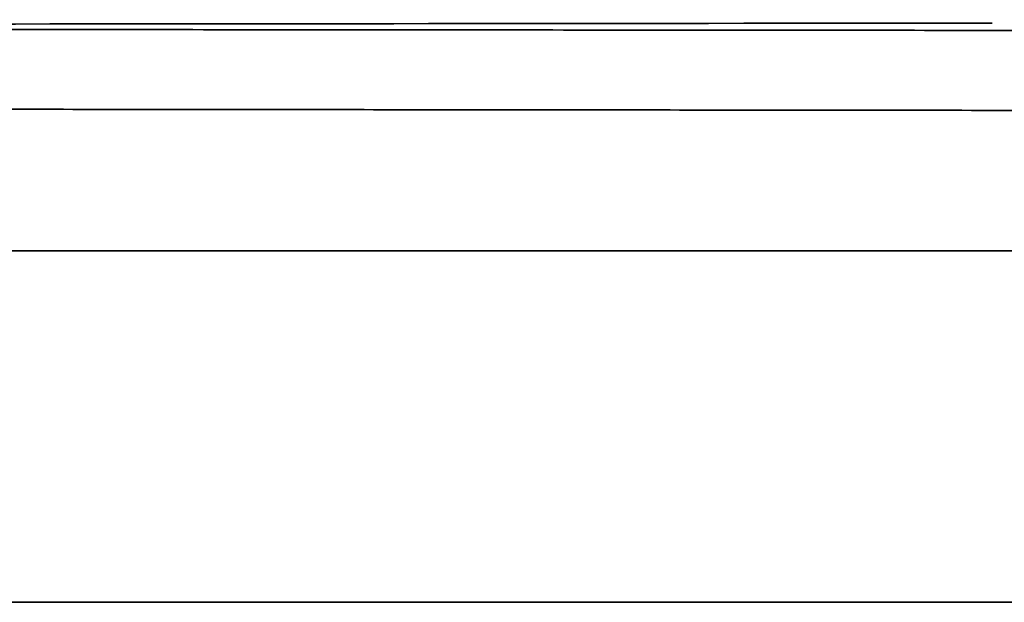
# Model space of a CAD drawing. Header units: millimetres. Extents: x -53858 to 733, y -20463 to 1307.
# Tile 147 of 256: x -51914.473 to -51913.914, y -15909.132 to -15908.801. Entities that reach past the tile are written whole.
import ezdxf

# ---------------------------------------------------------------- set-up
doc = ezdxf.new("R2010")
doc.units = ezdxf.units.MM
doc.layers.add('_HVAC_urzadzenia', color=251, linetype='Continuous', lineweight=35)

# ---------------------------------------------------------------- blocks, each defined once
blk = doc.blocks.new('A$C41852E73')
at = {"linetype": 'Continuous'}
for p, q in [((50.57888, 5.89214), (37.79629, 5.89214)), ((50.84394, 5.69246), (39.72438, 5.69246))]:
    blk.add_line(p, q, dxfattribs=at)
for points, knots in [([(36.27785, 6.02353), (36.39379, 6.02313), (36.53761, 6.0228), (37.1347, 6.02173), (37.7147, 6.02114), (39.11566, 6.02057), (39.8919, 6.02056), (40.75656, 6.02163)], [0, 0, 0, 0, 0.171761, 0.171761, 0.600269, 0.600269, 1, 1, 1, 1]), ([(36.28527, 6.0232), (36.29637, 6.02317), (36.32928, 6.02309), (36.38709, 6.02296), (36.46091, 6.0228), (36.53983, 6.02263), (36.62383, 6.02247), (36.71284, 6.0223), (36.80681, 6.02213), (36.9057, 6.02196), (37.00944, 6.02179), (37.11797, 6.02161), (37.23123, 6.02144), (37.34915, 6.02126), (37.47166, 6.02108), (37.59869, 6.0209), (37.73017, 6.02072), (37.86601, 6.02054), (38.00615, 6.02036), (38.15049, 6.02018), (38.29895, 6.01999), (38.45145, 6.01981), (38.60789, 6.01963), (38.76818, 6.01944), (38.93224, 6.01926), (39.09995, 6.01908), (39.27123, 6.01889), (39.44597, 6.01871), (39.62407, 6.01853), (39.80543, 6.01835), (39.98993, 6.01816), (40.17748, 6.01798), (40.36796, 6.0178), (40.55786, 6.01763), (40.69262, 6.0175), (40.76256, 6.01744), (40.77019, 6.01743)], [0, 0, 0, 0, 0.016148, 0.046838, 0.077527, 0.108215, 0.138902, 0.169589, 0.200274, 0.23096, 0.261645, 0.29233, 0.323014, 0.353699, 0.384383, 0.415067, 0.445751, 0.476435, 0.507119, 0.537803, 0.568486, 0.59917, 0.629854, 0.660537, 0.691221, 0.721904, 0.752588, 0.783271, 0.813955, 0.844638, 0.875321, 0.906005, 0.936688, 0.967371, 0.99644, 1, 1, 1, 1]), ([(39.61045, 5.97332), (39.63778, 5.97329), (39.71751, 5.97319), (39.85183, 5.97303), (40.01484, 5.97284), (40.18126, 5.97265), (40.35096, 5.97246), (40.52385, 5.97227), (40.6998, 5.97207), (40.87869, 5.97188), (41.06042, 5.97169), (41.24485, 5.97149), (41.43187, 5.9713), (41.62134, 5.9711), (41.81316, 5.97091), (42.00718, 5.97072), (42.20327, 5.97052), (42.40132, 5.97033), (42.60119, 5.97014), (42.80274, 5.96994), (43.00584, 5.96975), (43.21035, 5.96956), (43.41615, 5.96938), (43.62308, 5.96919), (43.83103, 5.969), (44.03984, 5.96882), (44.24938, 5.96864), (44.45951, 5.96845), (44.67009, 5.96828), (44.88099, 5.9681), (45.08835, 5.96793), (45.2436, 5.9678), (45.32846, 5.96773), (45.34668, 5.96772)], [0, 0, 0, 0, 0.0177, 0.051332, 0.084966, 0.118599, 0.152232, 0.185865, 0.219498, 0.253131, 0.286765, 0.320398, 0.354031, 0.387664, 0.421297, 0.45493, 0.488563, 0.522196, 0.555829, 0.589462, 0.623095, 0.656728, 0.690361, 0.723994, 0.757627, 0.79126, 0.824893, 0.858526, 0.892159, 0.925792, 0.959425, 0.991289, 1, 1, 1, 1])]:
    blk.add_open_spline(points, degree=3, knots=knots, dxfattribs=at)

msp = doc.modelspace()

# ---------------------------------------------------------------- block references
at = {"layer": '_HVAC_urzadzenia'}
msp.add_blockref('A$C41852E73', (-51954.67751, -15914.82437), dxfattribs=at)

doc.saveas('drawing.dxf')
